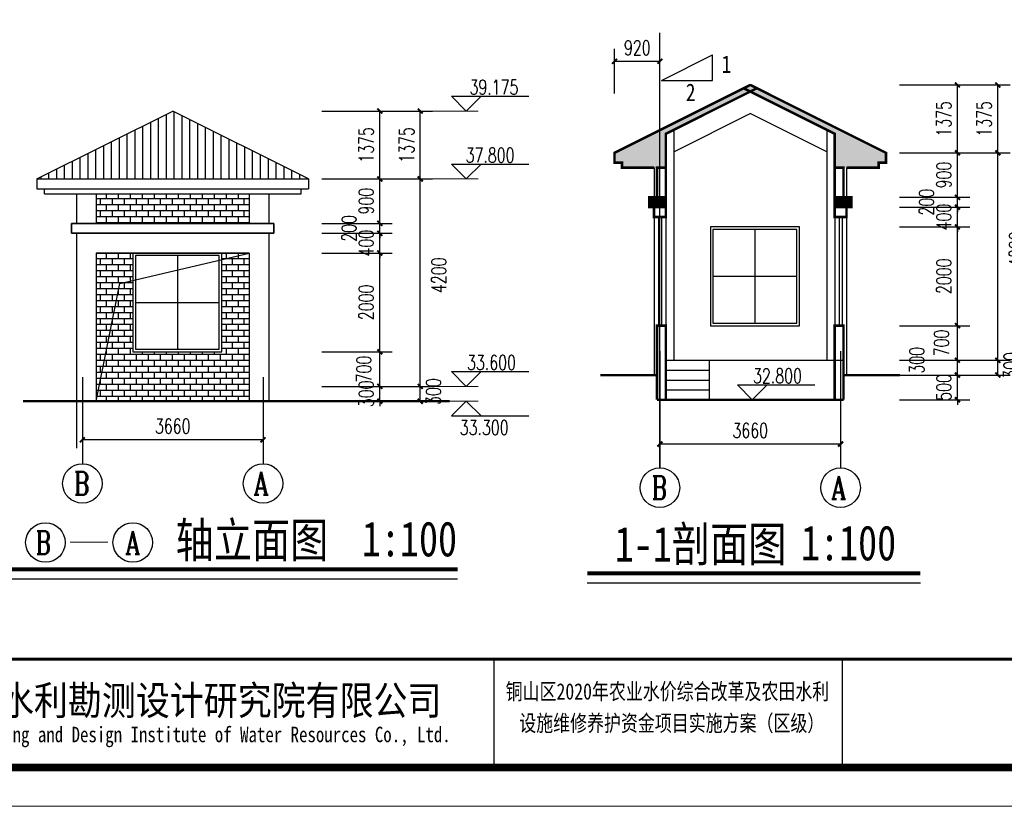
# Model space of a CAD drawing. Extents: x -520262 to -388550, y -168471 to -121901.
# Tile 5 of 14: x -445195 to -425249, y -168471 to -152543. Entities that reach past the tile are written whole.
import ezdxf
from ezdxf.enums import TextEntityAlignment as Align

# ---------------------------------------------------------------- set-up
doc = ezdxf.new("R2010")
doc.units = 0
doc.header["$LTSCALE"] = 2000
doc.header["$MEASUREMENT"] = 0
for name, color, linetype in [('AXIS', 3, 'Continuous'), ('AXIS_TEXT', 7, 'Continuous'), ('DIM_ELEV', 3, 'Continuous'), ('DOTE', 1, 'Continuous'), ('PUB_DIM', 3, 'Continuous'), ('PUB_HATCH', 255, 'Continuous'), ('PUB_TEXT', 7, 'Continuous'), ('PUB_TITLE', 4, 'Continuous')]:
    doc.layers.add(name, color=color, linetype=linetype)
doc.styles.add('_TCH_AXIS', font='COMPLEX', dxfattribs={"bigfont": 'GBCBIG'})
doc.styles.add('_TCH_DIM', font='SIMPLEX', dxfattribs={"bigfont": 'GBCBIG'})
doc.styles.add('_TCH_DIM_T3', font='SIMPLEX', dxfattribs={"width": 0.705882, "bigfont": 'GBCBIG'})
doc.styles.add('图框', font='txt', dxfattribs={"width": 0.8, "height": 4})
doc.styles.add('宋体', font='txt', dxfattribs={"width": 0.8, "height": 3.5})
doc.dimstyles.new('_TCH_ARCH&&100', dxfattribs={"dimtxt": 297.5, "dimasz": 100, "dimexe": 250, "dimexo": 300, "dimgap": 126.25, "dimtad": 1, "dimdec": 0, "dimzin": 0, "dimdsep": 46, "dimtxsty": '_TCH_DIM_T3', "dimblk": 'ARCHTICK', "dimcen": 0.09, "dimclrt": 7, "dimazin": 2, "dimtfac": 1, "dimtdec": 0, "dimtix": 1, "dimtmove": 2, "dimatfit": 3, "dimfxl": 0, "dimtolj": 1, "dimtzin": 0, "dimarcsym": 0})
pattern_1 = [(0, (-88844.66, -111643.16), (0, 121.3104), []), (90, (-88844.66, -111643.16), (-121.3104, 121.3104), [121.3104, -121.3104])]

# ---------------------------------------------------------------- blocks, each defined once
blk = doc.blocks.new('_ArchTick')
at = {"color": 0, "linetype": 'ByBlock', "const_width": 0.4}
blk.add_lwpolyline([(-0.5, -0.5), (0.5, 0.5)], dxfattribs=at)
blk = doc.blocks.new('*D75')
at = {"layer": 'AXIS', "color": 0, "lineweight": -2}
for p, q in [((-443926, -160083), (-443926, -161299)), ((-440266, -160083), (-440266, -161299)), ((-440266, -161049), (-443926, -161049))]:
    blk.add_line(p, q, dxfattribs=at)
at = {"layer": 'Defpoints', "color": 0}
for p in [(-443926, -159783), (-440266, -159783), (-443926, -161049)]:
    blk.add_point(p, dxfattribs=at)
at = {"layer": 'AXIS', "color": 0, "lineweight": -2, "xscale": 100, "yscale": 100, "zscale": 100, "rotation": 180}
blk.add_blockref('_ArchTick', (-443926, -161049), dxfattribs=at)
at = {"layer": 'AXIS', "color": 0, "lineweight": -2, "xscale": 100, "yscale": 100, "zscale": 100}
blk.add_blockref('_ArchTick', (-440266, -161049), dxfattribs=at)
at = {"layer": 'AXIS', "color": 7, "insert": (-442096, -160774), "char_height": 297.5, "attachment_point": 5, "style": '_TCH_DIM_T3'}
blk.add_mtext('\\A1;3660', dxfattribs=at)
blk = doc.blocks.new('*D76')
at = {"layer": 'Defpoints', "color": 0}
for p in [(-438645, -154393), (-437081, -154393), (-438645, -155768)]:
    blk.add_point(p, dxfattribs=at)
at = {"layer": 'PUB_DIM', "color": 0, "lineweight": -2}
for p, q in [((-438345, -154393), (-436831, -154393)), ((-437081, -155768), (-437081, -154393)), ((-438345, -155768), (-436831, -155768))]:
    blk.add_line(p, q, dxfattribs=at)
at = {"layer": 'PUB_DIM', "color": 0, "lineweight": -2, "xscale": 100, "yscale": 100, "zscale": 100}
for p, rotation in [((-437081, -154393), 90), ((-437081, -155768), 270)]:
    blk.add_blockref('_ArchTick', p, dxfattribs=dict(at, rotation=rotation))
at = {"layer": 'PUB_DIM', "color": 7, "insert": (-437356, -155080), "char_height": 297.5, "attachment_point": 5, "rotation": 90, "style": '_TCH_DIM_T3'}
blk.add_mtext('\\A1;1375', dxfattribs=at)
blk = doc.blocks.new('*D77')
at = {"layer": 'Defpoints', "color": 0}
for p in [(-438645, -155768), (-437081, -155768), (-438645, -159968)]:
    blk.add_point(p, dxfattribs=at)
at = {"layer": 'PUB_DIM', "color": 0, "lineweight": -2}
for p, q in [((-438345, -155768), (-436831, -155768)), ((-437081, -159968), (-437081, -155768)), ((-438345, -159968), (-436831, -159968))]:
    blk.add_line(p, q, dxfattribs=at)
at = {"layer": 'PUB_DIM', "color": 0, "lineweight": -2, "xscale": 100, "yscale": 100, "zscale": 100}
for p, rotation in [((-437081, -155768), 90), ((-437081, -159968), 270)]:
    blk.add_blockref('_ArchTick', p, dxfattribs=dict(at, rotation=rotation))
at = {"layer": 'PUB_DIM', "color": 7, "insert": (-436704, -157718), "char_height": 297.5, "attachment_point": 5, "rotation": 90, "style": '_TCH_DIM_T3'}
blk.add_mtext('\\A1;4200', dxfattribs=at)
blk = doc.blocks.new('*D78')
at = {"layer": 'Defpoints', "color": 0}
for p in [(-438645, -159968), (-437081, -159968), (-438645, -160268)]:
    blk.add_point(p, dxfattribs=at)
at = {"layer": 'PUB_DIM', "color": 0, "lineweight": -2}
for p, q in [((-438345, -159968), (-436831, -159968)), ((-437081, -160268), (-437081, -159968)), ((-438345, -160268), (-436831, -160268))]:
    blk.add_line(p, q, dxfattribs=at)
at = {"layer": 'PUB_DIM', "color": 0, "lineweight": -2, "xscale": 100, "yscale": 100, "zscale": 100}
for p, rotation in [((-437081, -159968), 90), ((-437081, -160268), 270)]:
    blk.add_blockref('_ArchTick', p, dxfattribs=dict(at, rotation=rotation))
at = {"layer": 'PUB_DIM', "color": 7, "insert": (-436814, -160073), "char_height": 297.5, "attachment_point": 5, "rotation": 90, "style": '_TCH_DIM_T3'}
blk.add_mtext('\\A1;300', dxfattribs=at)
blk = doc.blocks.new('*D79')
at = {"layer": 'Defpoints', "color": 0}
for p in [(-439375, -154393), (-437899, -154393), (-439375, -155768)]:
    blk.add_point(p, dxfattribs=at)
at = {"layer": 'PUB_DIM', "color": 0, "lineweight": -2}
for p, q in [((-439075, -154393), (-437649, -154393)), ((-437899, -155768), (-437899, -154393)), ((-439075, -155768), (-437649, -155768))]:
    blk.add_line(p, q, dxfattribs=at)
at = {"layer": 'PUB_DIM', "color": 0, "lineweight": -2, "xscale": 100, "yscale": 100, "zscale": 100}
for p, rotation in [((-437899, -154393), 90), ((-437899, -155768), 270)]:
    blk.add_blockref('_ArchTick', p, dxfattribs=dict(at, rotation=rotation))
at = {"layer": 'PUB_DIM', "color": 7, "insert": (-438174, -155080), "char_height": 297.5, "attachment_point": 5, "rotation": 90, "style": '_TCH_DIM_T3'}
blk.add_mtext('\\A1;1375', dxfattribs=at)
blk = doc.blocks.new('*D80')
at = {"layer": 'Defpoints', "color": 0}
for p in [(-439375, -155768), (-437899, -155768), (-439375, -156668)]:
    blk.add_point(p, dxfattribs=at)
at = {"layer": 'PUB_DIM', "color": 0, "lineweight": -2}
for p, q in [((-439075, -155768), (-437649, -155768)), ((-437899, -156668), (-437899, -155768)), ((-439075, -156668), (-437649, -156668))]:
    blk.add_line(p, q, dxfattribs=at)
at = {"layer": 'PUB_DIM', "color": 0, "lineweight": -2, "xscale": 100, "yscale": 100, "zscale": 100}
for p, rotation in [((-437899, -155768), 90), ((-437899, -156668), 270)]:
    blk.add_blockref('_ArchTick', p, dxfattribs=dict(at, rotation=rotation))
at = {"layer": 'PUB_DIM', "color": 7, "insert": (-438174, -156218), "char_height": 297.5, "attachment_point": 5, "rotation": 90, "style": '_TCH_DIM_T3'}
blk.add_mtext('\\A1;900', dxfattribs=at)
blk = doc.blocks.new('*D81')
at = {"layer": 'Defpoints', "color": 0}
for p in [(-439375, -156668), (-437899, -156668), (-439375, -156868)]:
    blk.add_point(p, dxfattribs=at)
at = {"layer": 'PUB_DIM', "color": 0, "lineweight": -2}
for p, q in [((-437899, -156668), (-437899, -156568)), ((-439075, -156668), (-437649, -156668)), ((-437899, -156868), (-437899, -156668)), ((-439075, -156868), (-437649, -156868)), ((-437899, -156868), (-437899, -156968))]:
    blk.add_line(p, q, dxfattribs=at)
at = {"layer": 'PUB_DIM', "color": 0, "lineweight": -2, "xscale": 100, "yscale": 100, "zscale": 100}
for p, rotation in [((-437899, -156668), 270), ((-437899, -156868), 90)]:
    blk.add_blockref('_ArchTick', p, dxfattribs=dict(at, rotation=rotation))
at = {"layer": 'PUB_DIM', "color": 7, "insert": (-438524, -156768), "char_height": 297.5, "attachment_point": 5, "rotation": 90, "style": '_TCH_DIM_T3'}
blk.add_mtext('\\A1;200', dxfattribs=at)
blk = doc.blocks.new('*D82')
at = {"layer": 'Defpoints', "color": 0}
for p in [(-439375, -156868), (-437899, -156868), (-439375, -157268)]:
    blk.add_point(p, dxfattribs=at)
at = {"layer": 'PUB_DIM', "color": 0, "lineweight": -2}
for p, q in [((-437899, -156868), (-437899, -156768)), ((-439075, -156868), (-437649, -156868)), ((-437899, -157268), (-437899, -156868)), ((-439075, -157268), (-437649, -157268)), ((-437899, -157268), (-437899, -157368))]:
    blk.add_line(p, q, dxfattribs=at)
at = {"layer": 'PUB_DIM', "color": 0, "lineweight": -2, "xscale": 100, "yscale": 100, "zscale": 100}
for p, rotation in [((-437899, -156868), 270), ((-437899, -157268), 90)]:
    blk.add_blockref('_ArchTick', p, dxfattribs=dict(at, rotation=rotation))
at = {"layer": 'PUB_DIM', "color": 7, "insert": (-438174, -157068), "char_height": 297.5, "attachment_point": 5, "rotation": 90, "style": '_TCH_DIM_T3'}
blk.add_mtext('\\A1;400', dxfattribs=at)
blk = doc.blocks.new('*D83')
at = {"layer": 'Defpoints', "color": 0}
for p in [(-439375, -157268), (-437899, -157268), (-439375, -159268)]:
    blk.add_point(p, dxfattribs=at)
at = {"layer": 'PUB_DIM', "color": 0, "lineweight": -2}
for p, q in [((-439075, -157268), (-437649, -157268)), ((-437899, -159268), (-437899, -157268)), ((-439075, -159268), (-437649, -159268))]:
    blk.add_line(p, q, dxfattribs=at)
at = {"layer": 'PUB_DIM', "color": 0, "lineweight": -2, "xscale": 100, "yscale": 100, "zscale": 100}
for p, rotation in [((-437899, -157268), 90), ((-437899, -159268), 270)]:
    blk.add_blockref('_ArchTick', p, dxfattribs=dict(at, rotation=rotation))
at = {"layer": 'PUB_DIM', "color": 7, "insert": (-438174, -158268), "char_height": 297.5, "attachment_point": 5, "rotation": 90, "style": '_TCH_DIM_T3'}
blk.add_mtext('\\A1;2000', dxfattribs=at)
blk = doc.blocks.new('*D84')
at = {"layer": 'Defpoints', "color": 0}
for p in [(-439375, -159268), (-437899, -159268), (-439375, -159968)]:
    blk.add_point(p, dxfattribs=at)
at = {"layer": 'PUB_DIM', "color": 0, "lineweight": -2}
for p, q in [((-439075, -159268), (-437649, -159268)), ((-437899, -159968), (-437899, -159268)), ((-439075, -159968), (-437649, -159968))]:
    blk.add_line(p, q, dxfattribs=at)
at = {"layer": 'PUB_DIM', "color": 0, "lineweight": -2, "xscale": 100, "yscale": 100, "zscale": 100}
for p, rotation in [((-437899, -159268), 90), ((-437899, -159968), 270)]:
    blk.add_blockref('_ArchTick', p, dxfattribs=dict(at, rotation=rotation))
at = {"layer": 'PUB_DIM', "color": 7, "insert": (-438221, -159618), "char_height": 297.5, "attachment_point": 5, "rotation": 90, "style": '_TCH_DIM_T3'}
blk.add_mtext('\\A1;700', dxfattribs=at)
blk = doc.blocks.new('*D85')
at = {"layer": 'Defpoints', "color": 0}
for p in [(-439375, -159968), (-437899, -159968), (-439375, -160268)]:
    blk.add_point(p, dxfattribs=at)
at = {"layer": 'PUB_DIM', "color": 0, "lineweight": -2}
for p, q in [((-439075, -159968), (-437649, -159968)), ((-437899, -159968), (-437899, -159868)), ((-437899, -160268), (-437899, -159968)), ((-439075, -160268), (-437649, -160268)), ((-437899, -160268), (-437899, -160368))]:
    blk.add_line(p, q, dxfattribs=at)
at = {"layer": 'PUB_DIM', "color": 0, "lineweight": -2, "xscale": 100, "yscale": 100, "zscale": 100}
for p, rotation in [((-437899, -159968), 270), ((-437899, -160268), 90)]:
    blk.add_blockref('_ArchTick', p, dxfattribs=dict(at, rotation=rotation))
at = {"layer": 'PUB_DIM', "color": 7, "insert": (-438174, -160118), "char_height": 297.5, "attachment_point": 5, "rotation": 90, "style": '_TCH_DIM_T3'}
blk.add_mtext('\\A1;300', dxfattribs=at)
blk = doc.blocks.new('*D86')
at = {"layer": 'AXIS', "color": 0, "lineweight": -2}
for p, q in [((-432225, -159554), (-432225, -161385)), ((-428565, -159554), (-428565, -161385)), ((-428565, -161135), (-432225, -161135))]:
    blk.add_line(p, q, dxfattribs=at)
at = {"layer": 'Defpoints', "color": 0}
for p in [(-432225, -159254), (-428565, -159254), (-432225, -161135)]:
    blk.add_point(p, dxfattribs=at)
at = {"layer": 'AXIS', "color": 0, "lineweight": -2, "xscale": 100, "yscale": 100, "zscale": 100, "rotation": 180}
blk.add_blockref('_ArchTick', (-432225, -161135), dxfattribs=at)
at = {"layer": 'AXIS', "color": 0, "lineweight": -2, "xscale": 100, "yscale": 100, "zscale": 100}
blk.add_blockref('_ArchTick', (-428565, -161135), dxfattribs=at)
at = {"layer": 'AXIS', "color": 7, "insert": (-430395, -160860), "char_height": 297.5, "attachment_point": 5, "style": '_TCH_DIM_T3'}
blk.add_mtext('\\A1;3660', dxfattribs=at)
blk = doc.blocks.new('*D87')
at = {"layer": 'Defpoints', "color": 0}
for p in [(-426944, -153864), (-425380, -153864), (-426944, -155239)]:
    blk.add_point(p, dxfattribs=at)
at = {"layer": 'PUB_DIM', "color": 0, "lineweight": -2}
for p, q in [((-426644, -153864), (-425130, -153864)), ((-425380, -155239), (-425380, -153864)), ((-426644, -155239), (-425130, -155239))]:
    blk.add_line(p, q, dxfattribs=at)
at = {"layer": 'PUB_DIM', "color": 0, "lineweight": -2, "xscale": 100, "yscale": 100, "zscale": 100}
for p, rotation in [((-425380, -153864), 90), ((-425380, -155239), 270)]:
    blk.add_blockref('_ArchTick', p, dxfattribs=dict(at, rotation=rotation))
at = {"layer": 'PUB_DIM', "color": 7, "insert": (-425655, -154551), "char_height": 297.5, "attachment_point": 5, "rotation": 90, "style": '_TCH_DIM_T3'}
blk.add_mtext('\\A1;1375', dxfattribs=at)
blk = doc.blocks.new('*D88')
at = {"layer": 'Defpoints', "color": 0}
for p in [(-426944, -155239), (-425380, -155239), (-426944, -159439)]:
    blk.add_point(p, dxfattribs=at)
at = {"layer": 'PUB_DIM', "color": 0, "lineweight": -2}
for p, q in [((-426644, -155239), (-425130, -155239)), ((-425380, -159439), (-425380, -155239)), ((-426644, -159439), (-425130, -159439))]:
    blk.add_line(p, q, dxfattribs=at)
at = {"layer": 'PUB_DIM', "color": 0, "lineweight": -2, "xscale": 100, "yscale": 100, "zscale": 100}
for p, rotation in [((-425380, -155239), 90), ((-425380, -159439), 270)]:
    blk.add_blockref('_ArchTick', p, dxfattribs=dict(at, rotation=rotation))
at = {"layer": 'PUB_DIM', "color": 7, "insert": (-425003, -157189), "char_height": 297.5, "attachment_point": 5, "rotation": 90, "style": '_TCH_DIM_T3'}
blk.add_mtext('\\A1;4200', dxfattribs=at)
blk = doc.blocks.new('*D89')
at = {"layer": 'Defpoints', "color": 0}
for p in [(-426944, -159439), (-425380, -159439), (-426944, -159739)]:
    blk.add_point(p, dxfattribs=at)
at = {"layer": 'PUB_DIM', "color": 0, "lineweight": -2}
for p, q in [((-426644, -159439), (-425130, -159439)), ((-425380, -159739), (-425380, -159439)), ((-426644, -159739), (-425130, -159739))]:
    blk.add_line(p, q, dxfattribs=at)
at = {"layer": 'PUB_DIM', "color": 0, "lineweight": -2, "xscale": 100, "yscale": 100, "zscale": 100}
for p, rotation in [((-425380, -159439), 90), ((-425380, -159739), 270)]:
    blk.add_blockref('_ArchTick', p, dxfattribs=dict(at, rotation=rotation))
at = {"layer": 'PUB_DIM', "color": 7, "insert": (-425113, -159544), "char_height": 297.5, "attachment_point": 5, "rotation": 90, "style": '_TCH_DIM_T3'}
blk.add_mtext('\\A1;300', dxfattribs=at)
blk = doc.blocks.new('*D90')
at = {"layer": 'Defpoints', "color": 0}
for p in [(-427674, -153864), (-426198, -153864), (-427674, -155239)]:
    blk.add_point(p, dxfattribs=at)
at = {"layer": 'PUB_DIM', "color": 0, "lineweight": -2}
for p, q in [((-427374, -153864), (-425948, -153864)), ((-426198, -155239), (-426198, -153864)), ((-427374, -155239), (-425948, -155239))]:
    blk.add_line(p, q, dxfattribs=at)
at = {"layer": 'PUB_DIM', "color": 0, "lineweight": -2, "xscale": 100, "yscale": 100, "zscale": 100}
for p, rotation in [((-426198, -153864), 90), ((-426198, -155239), 270)]:
    blk.add_blockref('_ArchTick', p, dxfattribs=dict(at, rotation=rotation))
at = {"layer": 'PUB_DIM', "color": 7, "insert": (-426473, -154551), "char_height": 297.5, "attachment_point": 5, "rotation": 90, "style": '_TCH_DIM_T3'}
blk.add_mtext('\\A1;1375', dxfattribs=at)
blk = doc.blocks.new('*D91')
at = {"layer": 'Defpoints', "color": 0}
for p in [(-427674, -155239), (-426198, -155239), (-427674, -156139)]:
    blk.add_point(p, dxfattribs=at)
at = {"layer": 'PUB_DIM', "color": 0, "lineweight": -2}
for p, q in [((-427374, -155239), (-425948, -155239)), ((-426198, -156139), (-426198, -155239)), ((-427374, -156139), (-425948, -156139))]:
    blk.add_line(p, q, dxfattribs=at)
at = {"layer": 'PUB_DIM', "color": 0, "lineweight": -2, "xscale": 100, "yscale": 100, "zscale": 100}
for p, rotation in [((-426198, -155239), 90), ((-426198, -156139), 270)]:
    blk.add_blockref('_ArchTick', p, dxfattribs=dict(at, rotation=rotation))
at = {"layer": 'PUB_DIM', "color": 7, "insert": (-426473, -155689), "char_height": 297.5, "attachment_point": 5, "rotation": 90, "style": '_TCH_DIM_T3'}
blk.add_mtext('\\A1;900', dxfattribs=at)
blk = doc.blocks.new('*D92')
at = {"layer": 'Defpoints', "color": 0}
for p in [(-427674, -156139), (-426198, -156139), (-427674, -156339)]:
    blk.add_point(p, dxfattribs=at)
at = {"layer": 'PUB_DIM', "color": 0, "lineweight": -2}
for p, q in [((-427374, -156139), (-425948, -156139)), ((-426198, -156139), (-426198, -156039)), ((-426198, -156339), (-426198, -156139)), ((-427374, -156339), (-425948, -156339)), ((-426198, -156339), (-426198, -156439))]:
    blk.add_line(p, q, dxfattribs=at)
at = {"layer": 'PUB_DIM', "color": 0, "lineweight": -2, "xscale": 100, "yscale": 100, "zscale": 100}
for p, rotation in [((-426198, -156139), 270), ((-426198, -156339), 90)]:
    blk.add_blockref('_ArchTick', p, dxfattribs=dict(at, rotation=rotation))
at = {"layer": 'PUB_DIM', "color": 7, "insert": (-426823, -156239), "char_height": 297.5, "attachment_point": 5, "rotation": 90, "style": '_TCH_DIM_T3'}
blk.add_mtext('\\A1;200', dxfattribs=at)
blk = doc.blocks.new('*D93')
at = {"layer": 'Defpoints', "color": 0}
for p in [(-427674, -156339), (-426198, -156339), (-427674, -156739)]:
    blk.add_point(p, dxfattribs=at)
at = {"layer": 'PUB_DIM', "color": 0, "lineweight": -2}
for p, q in [((-427374, -156339), (-425948, -156339)), ((-426198, -156339), (-426198, -156239)), ((-426198, -156739), (-426198, -156339)), ((-427374, -156739), (-425948, -156739)), ((-426198, -156739), (-426198, -156839))]:
    blk.add_line(p, q, dxfattribs=at)
at = {"layer": 'PUB_DIM', "color": 0, "lineweight": -2, "xscale": 100, "yscale": 100, "zscale": 100}
for p, rotation in [((-426198, -156339), 270), ((-426198, -156739), 90)]:
    blk.add_blockref('_ArchTick', p, dxfattribs=dict(at, rotation=rotation))
at = {"layer": 'PUB_DIM', "color": 7, "insert": (-426473, -156539), "char_height": 297.5, "attachment_point": 5, "rotation": 90, "style": '_TCH_DIM_T3'}
blk.add_mtext('\\A1;400', dxfattribs=at)
blk = doc.blocks.new('*D94')
at = {"layer": 'Defpoints', "color": 0}
for p in [(-427674, -156739), (-426198, -156739), (-427674, -158739)]:
    blk.add_point(p, dxfattribs=at)
at = {"layer": 'PUB_DIM', "color": 0, "lineweight": -2}
for p, q in [((-427374, -156739), (-425948, -156739)), ((-426198, -158739), (-426198, -156739)), ((-427374, -158739), (-425948, -158739))]:
    blk.add_line(p, q, dxfattribs=at)
at = {"layer": 'PUB_DIM', "color": 0, "lineweight": -2, "xscale": 100, "yscale": 100, "zscale": 100}
for p, rotation in [((-426198, -156739), 90), ((-426198, -158739), 270)]:
    blk.add_blockref('_ArchTick', p, dxfattribs=dict(at, rotation=rotation))
at = {"layer": 'PUB_DIM', "color": 7, "insert": (-426473, -157739), "char_height": 297.5, "attachment_point": 5, "rotation": 90, "style": '_TCH_DIM_T3'}
blk.add_mtext('\\A1;2000', dxfattribs=at)
blk = doc.blocks.new('*D95')
at = {"layer": 'Defpoints', "color": 0}
for p in [(-427674, -158739), (-426198, -158739), (-427674, -159439)]:
    blk.add_point(p, dxfattribs=at)
at = {"layer": 'PUB_DIM', "color": 0, "lineweight": -2}
for p, q in [((-427374, -158739), (-425948, -158739)), ((-426198, -159439), (-426198, -158739)), ((-427374, -159439), (-425948, -159439))]:
    blk.add_line(p, q, dxfattribs=at)
at = {"layer": 'PUB_DIM', "color": 0, "lineweight": -2, "xscale": 100, "yscale": 100, "zscale": 100}
for p, rotation in [((-426198, -158739), 90), ((-426198, -159439), 270)]:
    blk.add_blockref('_ArchTick', p, dxfattribs=dict(at, rotation=rotation))
at = {"layer": 'PUB_DIM', "color": 7, "insert": (-426520, -159089), "char_height": 297.5, "attachment_point": 5, "rotation": 90, "style": '_TCH_DIM_T3'}
blk.add_mtext('\\A1;700', dxfattribs=at)
blk = doc.blocks.new('*D96')
at = {"layer": 'AXIS', "color": 0, "lineweight": -2}
for p, q in [((-433145, -154036), (-433145, -153136)), ((-432225, -154036), (-432225, -153136)), ((-433145, -153386), (-432225, -153386))]:
    blk.add_line(p, q, dxfattribs=at)
at = {"layer": 'Defpoints', "color": 0}
for p in [(-432225, -153386), (-433145, -154336), (-432225, -154336)]:
    blk.add_point(p, dxfattribs=at)
at = {"layer": 'AXIS', "color": 0, "lineweight": -2, "xscale": 100, "yscale": 100, "zscale": 100, "rotation": 180}
blk.add_blockref('_ArchTick', (-433145, -153386), dxfattribs=at)
at = {"layer": 'AXIS', "color": 0, "lineweight": -2, "xscale": 100, "yscale": 100, "zscale": 100}
blk.add_blockref('_ArchTick', (-432225, -153386), dxfattribs=at)
at = {"layer": 'AXIS', "color": 7, "insert": (-432685, -153111), "char_height": 297.5, "attachment_point": 5, "style": '_TCH_DIM_T3'}
blk.add_mtext('\\A1;920', dxfattribs=at)
blk = doc.blocks.new('*D97')
at = {"layer": 'Defpoints', "color": 0}
for p in [(-427674, -159739), (-426198, -159739), (-427674, -160239)]:
    blk.add_point(p, dxfattribs=at)
at = {"layer": 'PUB_DIM', "color": 0, "lineweight": -2}
for p, q in [((-427374, -159739), (-425948, -159739)), ((-426198, -159739), (-426198, -159639)), ((-426198, -160239), (-426198, -159739)), ((-427374, -160239), (-425948, -160239)), ((-426198, -160239), (-426198, -160339))]:
    blk.add_line(p, q, dxfattribs=at)
at = {"layer": 'PUB_DIM', "color": 0, "lineweight": -2, "xscale": 100, "yscale": 100, "zscale": 100}
for p, rotation in [((-426198, -159739), 270), ((-426198, -160239), 90)]:
    blk.add_blockref('_ArchTick', p, dxfattribs=dict(at, rotation=rotation))
at = {"layer": 'PUB_DIM', "color": 7, "insert": (-426473, -159989), "char_height": 297.5, "attachment_point": 5, "rotation": 90, "style": '_TCH_DIM_T3'}
blk.add_mtext('\\A1;500', dxfattribs=at)
blk = doc.blocks.new('*D98')
at = {"layer": 'Defpoints', "color": 0}
for p in [(-427674, -159439), (-426198, -159439), (-427674, -159739)]:
    blk.add_point(p, dxfattribs=at)
at = {"layer": 'PUB_DIM', "color": 0, "lineweight": -2}
for p, q in [((-427374, -159439), (-425948, -159439)), ((-426198, -159739), (-426198, -159439)), ((-427374, -159739), (-425948, -159739))]:
    blk.add_line(p, q, dxfattribs=at)
at = {"layer": 'PUB_DIM', "color": 0, "lineweight": -2, "xscale": 100, "yscale": 100, "zscale": 100}
for p, rotation in [((-426198, -159439), 90), ((-426198, -159739), 270)]:
    blk.add_blockref('_ArchTick', p, dxfattribs=dict(at, rotation=rotation))
at = {"layer": 'PUB_DIM', "color": 7, "insert": (-427020, -159439), "char_height": 297.5, "attachment_point": 5, "rotation": 90, "style": '_TCH_DIM_T3'}
blk.add_mtext('\\A1;300', dxfattribs=at)
blk = doc.blocks.new('tk')
for p, q in [((120, 19), (120, 5)), ((165, 19), (165, 5))]:
    blk.add_line(p, q)
at = {"lineweight": 0}
blk.add_line((420, 0), (0, 0), dxfattribs=at)
at = {"lineweight": 0, "const_width": 1}
blk.add_lwpolyline([(25, 292), (415, 292), (415, 5), (25, 5)], close=True, dxfattribs=at)
at = {"lineweight": 0, "const_width": 0.4}
blk.add_lwpolyline([(415, 19), (25, 19)], dxfattribs=at)
at = {"style": '图框'}
for s, height, width, p in [('江苏省水利勘测设计研究院有限公司', 3.75, 0.9, (78.13, 13.75)), ('铜山区2020年农业水价综合改革及农田水利 ', 2.1054, 0.8, (143, 14.87)), ('设施维修养护资金项目实施方案（区级）', 2.1054, 0.8, (142.99, 10.78)), ('Jiangsu Surveying and Design Institute of Water Resources Co., Ltd.', 2, 0.8, (77.96, 9.01))]:
    blk.add_text(s, height=height, dxfattribs=dict(at, width=width)).set_placement(p, align=Align.MIDDLE)

msp = doc.modelspace()

# ---------------------------------------------------------------- hatches: boundary and pattern name
h = msp.add_hatch()
h.set_pattern_fill('ANSI31', color=251, scale=100, angle=45)
h.set_pattern_definition([(90, (-88844.66, -111643.16), (-158.75, 1e-14), [])])
h.paths.add_polyline_path([(-439345.9, -155767.7), (-442095.9, -154392.7), (-444845.9, -155767.7)])
h = msp.add_hatch()
h.set_pattern_fill('AR-B816', color=251, scale=100)
h.set_pattern_definition(pattern_1)
h.paths.add_polyline_path([(-440545.9, -156667.7), (-440545.9, -156067.7), (-443645.9, -156067.7), (-443645.9, -156667.7)])
h = msp.add_hatch()
h.set_pattern_fill('AR-B816', color=251, scale=100)
h.set_pattern_definition(pattern_1)
h.paths.add_polyline_path([(-442901.5, -159267.7), (-442901.5, -157267.7), (-443645.9, -157267.7), (-443645.9, -160267.7), (-440545.9, -160267.7), (-440545.9, -157267.7), (-441101.5, -157267.7), (-441101.5, -159267.7)])
at = {"layer": 'PUB_HATCH', "ltscale": 10}
h = msp.add_hatch(color=256, dxfattribs=at)
h.dxf.hatch_style = 1
h.paths.add_polyline_path([(-430260.8, -153931.1), (-430395, -153864), (-432225, -154779), (-432225, -155539), (-432105, -155539), (-432105, -154853.1)])
h = msp.add_hatch(color=256, dxfattribs=at)
h.dxf.hatch_style = 1
h.paths.add_polyline_path([(-430529.2, -153931.1), (-430395, -153864), (-428565, -154779), (-428565, -155539), (-428685, -155539), (-428685, -154853.1)])
h = msp.add_hatch(color=256, dxfattribs=at)
h.dxf.hatch_style = 1
h.paths.add_polyline_path([(-433145, -155239), (-433145, -155439), (-432995, -155439), (-432995, -155539), (-432345, -155539), (-432225, -155539), (-432225, -154779)])
h = msp.add_hatch(color=256, dxfattribs=at)
h.dxf.hatch_style = 1
h.paths.add_polyline_path([(-427645, -155239), (-427645, -155439), (-427795, -155439), (-427795, -155539), (-428445, -155539), (-428565, -155539), (-428565, -154779)])
h = msp.add_hatch(color=256, dxfattribs=at)
h.dxf.hatch_style = 1
h.paths.add_polyline_path([(-432225, -156139), (-432445, -156139), (-432445, -156339), (-432345, -156339), (-432225, -156339)])
h = msp.add_hatch(color=256, dxfattribs=at)
h.dxf.hatch_style = 1
h.paths.add_polyline_path([(-432225, -156339), (-432105, -156339), (-432105, -156139), (-432225, -156139)])
h = msp.add_hatch(color=256, dxfattribs=at)
h.dxf.hatch_style = 1
h.paths.add_polyline_path([(-428565, -156339), (-428685, -156339), (-428685, -156139), (-428565, -156139)])
h = msp.add_hatch(color=256, dxfattribs=at)
h.dxf.hatch_style = 1
h.paths.add_polyline_path([(-428565, -156139), (-428345, -156139), (-428345, -156339), (-428445, -156339), (-428565, -156339)])

# ---------------------------------------------------------------- linework, layer by layer
for p, q in [((-432192.5, -153771.1), (-431160.4, -153255.1)), ((-431160.4, -153771.1), (-431160.4, -153255.1)), ((-432192.5, -153771.1), (-431160.4, -153771.1)), ((-433145, -155239), (-430395, -153864)), ((-433145, -155239), (-430395, -153864)), ((-427645, -155239), (-430395, -153864)), ((-427645, -155239), (-430395, -153864)), ((-427645, -155239), (-430395, -153864)), ((-444845.9, -155767.7), (-442095.9, -154392.7)), ((-439345.9, -155767.7), (-442095.9, -154392.7)), ((-431945, -155220.4), (-430395, -154445.4)), ((-428845, -155220.4), (-430395, -154445.4)), ((-431945, -154773.1), (-431945, -159439)), ((-428845, -154773.1), (-428845, -159439)), ((-428845, -154773.1), (-428845, -159439)), ((-432105, -156339), (-432105, -154853.1)), ((-428685, -156339), (-428685, -154853.1)), ((-428685, -156339), (-428685, -154853.1)), ((-433145, -155239), (-433145, -155439)), ((-433145, -155239), (-433145, -155439)), ((-427645, -155239), (-427645, -155439)), ((-427645, -155239), (-427645, -155439)), ((-427645, -155239), (-427645, -155439)), ((-432995, -155539), (-432995, -155439)), ((-432995, -155539), (-432995, -155439)), ((-432345, -155539), (-432345, -159739)), ((-432345, -155539), (-432345, -156139)), ((-428445, -155539), (-428445, -159739)), ((-428445, -155539), (-428445, -156139)), ((-427795, -155539), (-427795, -155439)), ((-427795, -155539), (-427795, -155439)), ((-427795, -155539), (-427795, -155439)), ((-444845.9, -155767.7), (-439345.9, -155767.7)), ((-444845.9, -155767.7), (-444845.9, -155967.7)), ((-444045.9, -155767.7), (-439345.9, -155767.7)), ((-439345.9, -155767.7), (-439345.9, -155967.7)), ((-444845.9, -155967.7), (-439345.9, -155967.7)), ((-444695.9, -156067.7), (-444695.9, -155967.7)), ((-439495.9, -156067.7), (-439495.9, -155967.7)), ((-444695.9, -156067.7), (-439495.9, -156067.7)), ((-444045.9, -156067.7), (-444045.9, -156667.7)), ((-443645.9, -156067.7), (-443645.9, -156667.7)), ((-440545.9, -156067.7), (-440545.9, -156667.7)), ((-440145.9, -156067.7), (-440145.9, -156667.7)), ((-432445, -156139), (-432445, -156339)), ((-428345, -156139), (-428345, -156339)), ((-432345, -156339), (-432345, -159739)), ((-432105, -156339), (-432105, -159739)), ((-428685, -156339), (-428685, -159739)), ((-428445, -156339), (-428445, -159739)), ((-432255, -156539), (-432255, -158739)), ((-432195, -156539), (-432195, -158739)), ((-428595, -156539), (-428595, -158739)), ((-428535, -156539), (-428535, -158739)), ((-440045.9, -156667.7), (-444145.9, -156667.7)), ((-444145.9, -156667.7), (-444145.9, -156867.7)), ((-444145.9, -156867.7), (-440045.9, -156867.7)), ((-444045.9, -156867.7), (-444045.9, -160267.7)), ((-444045.9, -156867.7), (-444045.9, -161217.7)), ((-444045.9, -156867.7), (-444045.9, -161217.7)), ((-440145.9, -156867.7), (-440145.9, -160267.7)), ((-443645.9, -157267.7), (-440545.9, -157267.7)), ((-443645.9, -157267.7), (-443645.9, -160267.7)), ((-440545.9, -157267.7), (-443645.9, -157267.7)), ((-440545.9, -157267.7), (-440545.9, -160267.7)), ((-431150.7, -157739), (-429450.7, -157739)), ((-442851.5, -158267.7), (-441151.5, -158267.7)), ((-432105, -159439), (-428505, -159439)), ((-432105, -159639), (-431225.8, -159639)), ((-432105, -159839), (-431225.8, -159839)), ((-432105, -160039), (-431225.8, -160039))]:
    msp.add_line(p, q)
at = {"ltscale": 10}
for p, q in [((-430300.7, -156789), (-430300.7, -158689)), ((-443164, -157886.1), (-440545.9, -157267.7)), ((-442001.5, -157317.7), (-442001.5, -159217.7)), ((-443645.9, -160267.7), (-443164, -157886.1)), ((-431225.8, -159439), (-431225.8, -160239))]:
    msp.add_line(p, q, dxfattribs=at)
at = {"lineweight": 9}
msp.add_line((-443409, -163120), (-444171.2, -163120), dxfattribs=at)
at = {"const_width": 50}
for points in [[(-430395, -153864), (-433145, -155239), (-433145, -155439), (-432995, -155439), (-432995, -155539), (-432345, -155539)], [(-432105, -155539), (-432105, -154853.1), (-430260.8, -153931.1)], [(-428685, -155539), (-428685, -154853.1), (-430529.2, -153931.1)], [(-430395, -153864), (-427645, -155239), (-427645, -155439), (-427795, -155439), (-427795, -155539), (-428445, -155539)], [(-432285, -155539), (-432285, -156139), (-432445, -156139), (-432445, -156339), (-432345, -156339), (-432345, -156539), (-432105, -156539), (-432105, -155539), (-432285, -155539)], [(-428505, -155539), (-428505, -156139), (-428345, -156139), (-428345, -156339), (-428445, -156339), (-428445, -156539), (-428685, -156539), (-428685, -155539), (-428505, -155539)], [(-432345, -156139), (-432105, -156139)], [(-428445, -156139), (-428685, -156139)], [(-432345, -156339), (-432105, -156339)], [(-428445, -156339), (-428685, -156339)], [(-432285, -160239), (-432285, -158739), (-432105, -158739), (-432105, -160239)], [(-428505, -160239), (-428505, -158739), (-428685, -158739), (-428685, -160239)], [(-432285, -159739), (-433429.3, -159739)], [(-428505, -159739), (-427360.7, -159739)], [(-436486, -160267.7), (-445130.2, -160267.7)], [(-432285, -160239), (-428505, -160239)]]:
    msp.add_lwpolyline(points, dxfattribs=at)
for points in [[(-440045.9, -156667.7), (-444145.9, -156667.7), (-444145.9, -156867.7), (-440045.9, -156867.7)], [(-444145.9, -156667.7), (-440045.9, -156667.7), (-440045.9, -156867.7), (-444145.9, -156867.7)], [(-429400.7, -156739), (-431200.7, -156739), (-431200.7, -158739), (-429400.7, -158739)], [(-429450.7, -156789), (-431150.7, -156789), (-431150.7, -158689), (-429450.7, -158689)], [(-441101.5, -157267.7), (-442901.5, -157267.7), (-442901.5, -159267.7), (-441101.5, -159267.7)], [(-441151.5, -157317.7), (-442851.5, -157317.7), (-442851.5, -159217.7), (-441151.5, -159217.7)]]:
    msp.add_lwpolyline(points, close=True)
at = {"layer": 'AXIS'}
for p, q in [((-432225, -159254.3), (-432225, -161619.2)), ((-428565, -159254.3), (-428565, -161619.2)), ((-443925.9, -159783), (-443925.9, -161533.5)), ((-440265.9, -159783), (-440265.9, -161533.5))]:
    msp.add_line(p, q, dxfattribs=at)
for centre in [(-443925.9, -161933.5), (-440265.9, -161933.5), (-432225, -162019.2), (-428565, -162019.2), (-444675, -163129.6), (-442905.4, -163129.6)]:
    msp.add_circle(centre, 400, dxfattribs=at)
at = {"layer": 'DIM_ELEV'}
for p, q in [((-436148.4, -154392.7), (-436448.4, -154092.7)), ((-436448.4, -154092.7), (-434883.4, -154092.7)), ((-436148.4, -154392.7), (-435848.4, -154092.7)), ((-436148.4, -155767.7), (-436448.4, -155467.7)), ((-436448.4, -155467.7), (-434883.4, -155467.7)), ((-436148.4, -155767.7), (-435848.4, -155467.7)), ((-436148.4, -159967.7), (-436448.4, -159667.7)), ((-436448.4, -159667.7), (-434883.4, -159667.7)), ((-436148.4, -159967.7), (-435848.4, -159667.7)), ((-430354.4, -160239), (-430654.4, -159939)), ((-430654.4, -159939), (-429089.4, -159939)), ((-430354.4, -160239), (-430054.4, -159939)), ((-436148.4, -160267.7), (-436448.4, -160567.7)), ((-436148.4, -160267.7), (-435848.4, -160567.7)), ((-436448.4, -160567.7), (-434883.4, -160567.7))]:
    msp.add_line(p, q, dxfattribs=at)
at = {"layer": 'DIM_ELEV', "lineweight": 20}
for p, q in [((-435909.8, -154392.7), (-436845.5, -154392.7)), ((-435909.8, -155767.7), (-436845.5, -155767.7)), ((-435909.8, -159967.7), (-436845.5, -159967.7)), ((-435909.8, -160267.7), (-436845.5, -160267.7)), ((-430115.8, -160239), (-431051.5, -160239))]:
    msp.add_line(p, q, dxfattribs=at)
at = {"layer": 'DOTE'}
msp.add_line((-432225, -161619.2), (-432225, -152807.3), dxfattribs=at)
at = {"layer": 'PUB_TEXT'}
for p, q in [((-445546.5, -163865.5), (-436323.1, -163865.5)), ((-433698.2, -163946.7), (-426948.6, -163946.7))]:
    msp.add_line(p, q, dxfattribs=at)
at = {"layer": 'PUB_TEXT', "const_width": 78.8}
for points in [[(-445546.5, -163670.6), (-436323.1, -163670.6)], [(-433698.2, -163751.9), (-426948.6, -163751.9)]]:
    msp.add_lwpolyline(points, dxfattribs=at)

# ---------------------------------------------------------------- block references
at = {"xscale": 156.8000000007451, "yscale": 156.7999999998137, "zscale": 156.8000000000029}
msp.add_blockref('tk', (-454405.8, -168470.8), dxfattribs=at)

# ---------------------------------------------------------------- texts
at = {"layer": 'AXIS_TEXT', "style": '_TCH_AXIS'}
for s, width, p, p2 in [('B', 0.823529, (-444093.2, -162166.5), (-443782.6, -162166.5)), ('A', 0.777778, (-440460.3, -162166.5), (-440149.6, -162166.5)), ('B', 0.823529, (-432392.3, -162252.2), (-432081.7, -162252.2)), ('A', 0.777778, (-428759.4, -162252.2), (-428448.8, -162252.2)), ('B', 0.823529, (-444872.8, -163362.6), (-444562.2, -163362.6)), ('A', 0.777778, (-443060.7, -163362.6), (-442750.1, -163362.6))]:
    msp.add_text(s, height=465.9, dxfattribs=dict(at, width=width)).set_placement(p, p2, align=Align.FIT)
at = {"layer": 'PUB_TEXT', "style": '_TCH_DIM', "width": 0.705882}
for s, p in [('39.175', (-436081.9, -154059.4)), ('37.800', (-436161.9, -155434.4)), ('33.600', (-436133.3, -159634.4)), ('32.800', (-430339.3, -159905.7)), ('33.300', (-436281.9, -160951))]:
    msp.add_text(s, height=297.5, dxfattribs=at).set_placement(p)
at = {"layer": 'PUB_TITLE', "style": '宋体', "width": 0.8}
for s, height, p in [('1', 354.4, (-430974.9, -153620.2)), ('2', 354.4, (-431698.7, -154190.2)), ('轴立面图', 708.75, (-442037, -163435.2)), ('1:100', 708.75, (-438263.5, -163410.3)), ('1-1剖面图', 708.75, (-433141.3, -163516.4)), ('1:100', 708.75, (-429367.9, -163491.5))]:
    msp.add_text(s, height=height, dxfattribs=at).set_placement(p)

# ---------------------------------------------------------------- dimensions: what is measured, and where the dimension line sits
at = {"layer": 'AXIS'}
dim = msp.add_linear_dim(base=(-432225, -153386.3), p1=(-433145, -154335.7), p2=(-432225, -154335.7), dimstyle='_TCH_ARCH&&100', dxfattribs=at)
dim.commit()
dim.dimension.update_dxf_attribs({"geometry": '*D96', "text_midpoint": (-432685, -153111.3)})
for p1, p2, distance, picture, middle in [((-428565, -159254.3), (-432225, -159254.3), 1880.4, '*D86', (-430395, -160859.7)), ((-440265.9, -159783), (-443925.9, -159783), 1266, '*D75', (-442095.9, -160774))]:
    dim = msp.add_aligned_dim(p1=p1, p2=p2, distance=distance, dimstyle='_TCH_ARCH&&100', dxfattribs=at)
    dim.commit()
    dim.dimension.update_dxf_attribs({"geometry": picture, "text_midpoint": middle})
at = {"layer": 'PUB_DIM'}
for p1, p2, distance, picture, middle in [((-427673.7, -155239), (-427673.7, -153864), -1475.3, '*D90', (-426473.4, -154551.5)), ((-426944.1, -155239), (-426944.1, -153864), -1564.3, '*D87', (-425654.9, -154551.5)), ((-439374.5, -155767.7), (-439374.5, -154392.7), -1475.3, '*D79', (-438174.3, -155080.2)), ((-438645, -155767.7), (-438645, -154392.7), -1564.3, '*D76', (-437355.7, -155080.2)), ((-427673.7, -156139), (-427673.7, -155239), -1475.3, '*D91', (-426473.4, -155689)), ((-439374.5, -156667.7), (-439374.5, -155767.7), -1475.3, '*D80', (-438174.3, -156217.7)), ((-427673.7, -156739), (-427673.7, -156339), -1475.3, '*D93', (-426473.4, -156539)), ((-439374.5, -157267.7), (-439374.5, -156867.7), -1475.3, '*D82', (-438174.3, -157067.7)), ((-427673.7, -158739), (-427673.7, -156739), -1475.3, '*D94', (-426473.4, -157739)), ((-439374.5, -159267.7), (-439374.5, -157267.7), -1475.3, '*D83', (-438174.3, -158267.7)), ((-427673.7, -160239), (-427673.7, -159739), -1475.3, '*D97', (-426473.4, -159989)), ((-439374.5, -160267.7), (-439374.5, -159967.7), -1475.3, '*D85', (-438174.3, -160117.7))]:
    dim = msp.add_aligned_dim(p1=p1, p2=p2, distance=distance, dimstyle='_TCH_ARCH&&100', dxfattribs=at)
    dim.commit()
    dim.dimension.update_dxf_attribs({"geometry": picture, "text_midpoint": middle})
for base, p1, p2, picture, middle in [((-425379.9, -155239), (-426944.1, -159439), (-426944.1, -155239), '*D88', (-425002.7, -157189)), ((-437080.7, -155767.7), (-438645, -159967.7), (-438645, -155767.7), '*D77', (-436703.6, -157717.7)), ((-426198.4, -156139), (-427673.7, -156339), (-427673.7, -156139), '*D92', (-426823.4, -156239)), ((-437899.3, -156667.7), (-439374.5, -156867.7), (-439374.5, -156667.7), '*D81', (-438524.3, -156767.7)), ((-426198.4, -158739), (-427673.7, -159439), (-427673.7, -158739), '*D95', (-426520, -159089)), ((-426198.4, -159439), (-427673.7, -159739), (-427673.7, -159439), '*D98', (-427019.8, -159439)), ((-437899.3, -159267.7), (-439374.5, -159967.7), (-439374.5, -159267.7), '*D84', (-438220.8, -159617.7)), ((-425379.9, -159439), (-426944.1, -159739), (-426944.1, -159439), '*D89', (-425113.1, -159544.3)), ((-437080.7, -159967.7), (-438645, -160267.7), (-438645, -159967.7), '*D78', (-436813.9, -160073))]:
    dim = msp.add_linear_dim(base=base, p1=p1, p2=p2, angle=90, dimstyle='_TCH_ARCH&&100', dxfattribs=at)
    dim.commit()
    dim.dimension.update_dxf_attribs({"geometry": picture, "text_midpoint": middle, "dimtype": 161})

doc.saveas('drawing.dxf')
